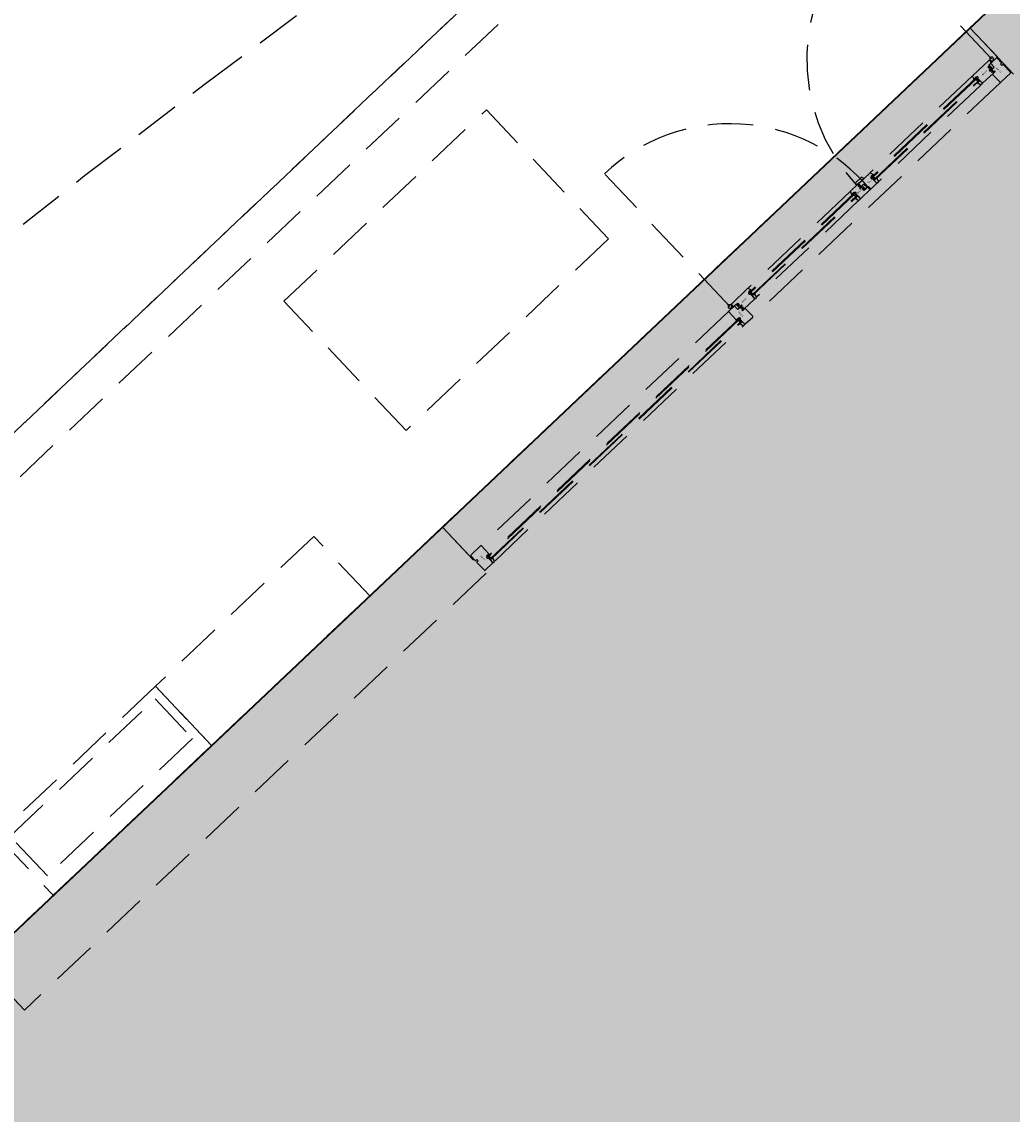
# Model space of a CAD drawing. Header units: metres. Extents: x 104098 to 104607, y 427853 to 428230.
# Tile 125 of 147: x 104275.18 to 104280.64, y 428138.28 to 428144.3. Entities that reach past the tile are written whole.
import ezdxf

# ---------------------------------------------------------------- set-up
doc = ezdxf.new("R2010")
doc.units = ezdxf.units.M
doc.linetypes.add('DASHED2', pattern=[0.375, 0.25, -0.125])
doc.layers.add('N-WE-OG-BEBOUWING-G_School', color=7, linetype='Continuous', lineweight=35)
doc.layers.add('N-WE-VH-VERHARDING-AP_BEBOUWING', color=7, linetype='Continuous', true_color=0xcfcfcf)
doc.styles.add('1_020-25', font='arial.ttf', dxfattribs={"height": 100})

# ---------------------------------------------------------------- blocks, each defined once
blk = doc.blocks.new('school2')
at = {"color": 252, "linetype": 'DASHED2'}
for p, q in [((108002.6725, 456619.6082), (108003.4758, 456619.5365)), ((108003.4758, 456619.5365), (108004.3085, 456619.447)), ((108004.3085, 456619.447), (108005.1518, 456619.3488)), ((108009.678, 456618.7761), (107990.828, 456618.7761)), ((107990.828, 456618.7761), (108009.678, 456618.7761)), ((107990.828, 456618.7761), (108009.678, 456618.7761)), ((107990.828, 456618.7761), (108009.678, 456618.7761)), ((107990.828, 456618.5761), (108009.678, 456618.5761)), ((107990.828, 456618.5761), (108009.678, 456618.5761)), ((108003.7987, 456618.2797), (108005.3333, 456618.2797)), ((108003.7987, 456617.3009), (108003.7987, 456618.2797)), ((108005.3333, 456618.2797), (108005.3333, 456617.3009)), ((108005.5635, 456616.5704), (108005.5635, 456617.5768)), ((108007.5475, 456616.5704), (108007.5475, 456617.5879)), ((108005.3333, 456617.3009), (108003.7987, 456617.3009)), ((108001.828, 456617.2261), (108000.628, 456617.2261)), ((108000.628, 456617.2261), (108000.628, 456616.7761)), ((108001.828, 456616.7761), (108001.828, 456617.2261)), ((108003.028, 456617.2261), (108001.828, 456617.2261)), ((108001.828, 456617.2261), (108001.828, 456616.7761)), ((108003.028, 456616.7761), (108003.028, 456617.2261)), ((108000.678, 456617.1761), (108001.778, 456617.1761)), ((108000.678, 456616.8761), (108000.678, 456617.1761)), ((108001.778, 456617.1761), (108001.778, 456616.8761)), ((108001.778, 456616.8761), (108000.678, 456616.8761)), ((108009.678, 456616.7761), (107986.478, 456616.7761)), ((108009.678, 456616.7761), (107986.478, 456616.7761)), ((108009.678, 456616.7761), (107986.478, 456616.7761)), ((108009.678, 456616.7761), (107986.478, 456616.7761)), ((108009.678, 456616.7761), (107986.478, 456616.7761)), ((108009.678, 456616.7761), (107986.478, 456616.7761)), ((107986.478, 456616.7761), (108009.678, 456616.7761)), ((107988.828, 456616.7761), (108009.678, 456616.7761)), ((108000.078, 456616.4261), (108000.078, 456616.7761)), ((108000.078, 456616.7761), (108003.578, 456616.7761)), ((108000.628, 456616.7761), (108001.828, 456616.7761)), ((108001.828, 456616.7761), (108003.028, 456616.7761)), ((108003.578, 456616.5561), (108003.578, 456616.7761)), ((108003.578, 456616.7761), (108007.578, 456616.7761)), ((108003.578, 456616.7761), (108003.578, 456616.4261)), ((108007.578, 456616.7761), (108007.578, 456616.5561)), ((108007.578, 456616.4261), (108007.578, 456616.7761)), ((108007.578, 456616.7761), (108009.678, 456616.7761)), ((108003.583, 456616.5177), (108003.583, 456616.5531)), ((108003.583, 456616.5531), (108003.583, 456616.5531)), ((108003.583, 456616.5531), (108003.583, 456616.5531)), ((108003.583, 456616.5531), (108003.583, 456616.5531)), ((108003.583, 456616.5531), (108003.583, 456616.5531)), ((108003.583, 456616.5531), (108003.583, 456616.5531)), ((108003.583, 456616.5531), (108003.583, 456616.5531)), ((108003.586, 456616.5561), (108003.66, 456616.5561)), ((108005.538, 456616.5561), (108003.663, 456616.5561)), ((108003.663, 456616.5531), (108003.663, 456616.4936)), ((108005.538, 456616.5531), (108005.538, 456616.4936)), ((108005.582, 456616.5561), (108005.541, 456616.5561)), ((108005.5591, 456616.5561), (108005.5591, 456616.5615)), ((108005.562, 456616.5605), (108005.5749, 456616.5577)), ((108005.5679, 456616.5592), (108005.5679, 456616.5561)), ((108005.5749, 456616.5612), (108005.5694, 456616.5624)), ((108005.5771, 456616.5574), (108005.578, 456616.5574)), ((108005.578, 456616.5608), (108005.5778, 456616.5608)), ((108005.578, 456616.5719), (108005.578, 456616.5576)), ((108005.5795, 456616.5561), (108005.596, 456616.5561)), ((108005.7018, 456616.5749), (108005.581, 456616.5749)), ((108005.584, 456616.5281), (108005.584, 456616.5541)), ((108005.596, 456616.5561), (108005.596, 456616.5551)), ((108005.596, 456616.5551), (108005.5985, 456616.5551)), ((108005.5965, 456616.539), (108005.5965, 456616.555)), ((108005.5965, 456616.555), (108005.5985, 456616.555)), ((108005.5985, 456616.5551), (108005.5985, 456616.5531)), ((108005.5985, 456616.555), (108005.5985, 456616.552)), ((108005.5985, 456616.5531), (108005.6078, 456616.5531)), ((108005.5985, 456616.552), (108005.6015, 456616.552)), ((108005.6015, 456616.552), (108005.6015, 456616.542)), ((108005.6078, 456616.5531), (108005.6078, 456616.5408)), ((108005.692, 456616.5546), (108005.692, 456616.5569)), ((108005.692, 456616.5569), (108005.7086, 456616.5569)), ((108005.696, 456616.5529), (108005.696, 456616.5569)), ((108005.696, 456616.5569), (108005.705, 456616.5569)), ((108005.705, 456616.5529), (108005.696, 456616.5529)), ((108006.489, 456616.5529), (108005.696, 456616.5529)), ((108005.696, 456616.5529), (108005.696, 456616.5289)), ((108006.489, 456616.5479), (108005.696, 456616.5479)), ((108005.703, 456616.5329), (108005.703, 456616.5479)), ((108005.71, 456616.5584), (108005.7047, 456616.573)), ((108005.705, 456616.5569), (108005.705, 456616.5529)), ((108006.4791, 456616.5749), (108005.7058, 456616.5749)), ((108005.7086, 456616.5569), (108005.71, 456616.5584)), ((108006.4803, 456616.573), (108006.475, 456616.5584)), ((108006.475, 456616.5584), (108006.4764, 456616.5569)), ((108006.4764, 456616.5569), (108006.493, 456616.5569)), ((108006.489, 456616.5569), (108006.48, 456616.5569)), ((108006.48, 456616.5569), (108006.48, 456616.5529)), ((108006.48, 456616.5529), (108006.489, 456616.5529)), ((108006.482, 456616.5329), (108006.482, 456616.5479)), ((108006.536, 456616.5749), (108006.4831, 456616.5749)), ((108006.489, 456616.5529), (108006.489, 456616.5569)), ((108006.489, 456616.5289), (108006.489, 456616.5529)), ((108006.493, 456616.5569), (108006.493, 456616.5546)), ((108006.5295, 456616.5487), (108006.5295, 456616.5537)), ((108006.5295, 456616.5537), (108006.538, 456616.5537)), ((108006.5485, 456616.5487), (108006.5295, 456616.5487)), ((108006.5333, 456616.5892), (108006.53, 456616.5769)), ((108006.53, 456616.5769), (108006.5475, 456616.5769)), ((108006.5318, 456616.5532), (108006.53, 456616.5496)), ((108006.53, 456616.5496), (108006.53, 456616.549)), ((108006.53, 456616.549), (108006.53, 456616.549)), ((108006.53, 456616.549), (108006.53, 456616.5489)), ((108006.53, 456616.5489), (108006.53, 456616.5489)), ((108006.53, 456616.5489), (108006.53, 456616.5488)), ((108006.53, 456616.5488), (108006.5301, 456616.5488)), ((108006.5301, 456616.5488), (108006.5301, 456616.5488)), ((108006.5301, 456616.5488), (108006.5302, 456616.5488)), ((108006.5302, 456616.5488), (108006.5302, 456616.5487)), ((108006.5302, 456616.5487), (108006.5303, 456616.5487)), ((108006.5303, 456616.5487), (108006.5477, 456616.5487)), ((108006.5311, 456616.5496), (108006.5322, 456616.5526)), ((108006.534, 456616.5496), (108006.5311, 456616.5496)), ((108006.5328, 456616.5537), (108006.5318, 456616.5532)), ((108006.5322, 456616.5526), (108006.533, 456616.5531)), ((108006.5344, 456616.5537), (108006.5328, 456616.5537)), ((108006.533, 456616.5644), (108006.5372, 456616.5655)), ((108006.533, 456616.5601), (108006.533, 456616.5644)), ((108006.5372, 456616.5589), (108006.533, 456616.5601)), ((108006.533, 456616.5531), (108006.5337, 456616.5531)), ((108006.5337, 456616.5531), (108006.5344, 456616.5532)), ((108006.5341, 456616.5505), (108006.534, 456616.5504)), ((108006.534, 456616.5504), (108006.534, 456616.5504)), ((108006.534, 456616.5504), (108006.534, 456616.5503)), ((108006.534, 456616.5503), (108006.534, 456616.5502)), ((108006.534, 456616.5502), (108006.534, 456616.5496)), ((108006.5342, 456616.5506), (108006.5341, 456616.5505)), ((108006.5341, 456616.5505), (108006.5341, 456616.5505)), ((108006.5343, 456616.5506), (108006.5342, 456616.5506)), ((108006.5342, 456616.5506), (108006.5342, 456616.5506)), ((108006.5787, 456616.5899), (108006.5343, 456616.5899)), ((108006.538, 456616.5515), (108006.5343, 456616.5506)), ((108006.5346, 456616.5535), (108006.5344, 456616.5537)), ((108006.5344, 456616.5532), (108006.5346, 456616.5534)), ((108006.5346, 456616.5534), (108006.5346, 456616.5535)), ((108006.535, 456616.55), (108006.5401, 456616.5512)), ((108006.535, 456616.5496), (108006.535, 456616.55)), ((108006.5401, 456616.5496), (108006.535, 456616.5496)), ((108006.538, 456616.5665), (108006.538, 456616.5729)), ((108006.538, 456616.5537), (108006.538, 456616.558)), ((108006.5381, 456616.5553), (108006.538, 456616.5553)), ((108006.538, 456616.5553), (108006.538, 456616.5552)), ((108006.538, 456616.5552), (108006.538, 456616.5552)), ((108006.538, 456616.5552), (108006.538, 456616.5551)), ((108006.538, 456616.5551), (108006.538, 456616.5551)), ((108006.538, 456616.5551), (108006.538, 456616.5515)), ((108006.5382, 456616.5554), (108006.5381, 456616.5553)), ((108006.5381, 456616.5553), (108006.5381, 456616.5553)), ((108006.5383, 456616.5554), (108006.5382, 456616.5554)), ((108006.5382, 456616.5554), (108006.5382, 456616.5554)), ((108006.5385, 456616.5554), (108006.5383, 456616.5554)), ((108006.5386, 456616.5554), (108006.5385, 456616.5554)), ((108006.5385, 456616.5554), (108006.5385, 456616.5554)), ((108006.5386, 456616.5553), (108006.5386, 456616.5554)), ((108006.5387, 456616.5553), (108006.5386, 456616.5553)), ((108006.5387, 456616.5552), (108006.5387, 456616.5553)), ((108006.5387, 456616.5553), (108006.5387, 456616.5553)), ((108006.5388, 456616.5552), (108006.5387, 456616.5552)), ((108006.5388, 456616.5551), (108006.5388, 456616.5552)), ((108006.5388, 456616.5517), (108006.5388, 456616.5551)), ((108006.5388, 456616.5551), (108006.5388, 456616.5551)), ((108006.539, 456616.5537), (108006.5388, 456616.5535)), ((108006.5388, 456616.5535), (108006.5388, 456616.5528)), ((108006.5388, 456616.5528), (108006.5398, 456616.5519)), ((108006.5398, 456616.5519), (108006.5388, 456616.5517)), ((108006.5407, 456616.5537), (108006.539, 456616.5537)), ((108006.5397, 456616.553), (108006.5407, 456616.5531)), ((108006.5406, 456616.5521), (108006.5397, 456616.553)), ((108006.5401, 456616.5512), (108006.5401, 456616.5496)), ((108006.5429, 456616.5526), (108006.5406, 456616.5521)), ((108006.544, 456616.5533), (108006.5407, 456616.5537)), ((108006.5407, 456616.5531), (108006.5436, 456616.5527)), ((108006.5409, 456616.5513), (108006.5429, 456616.5518)), ((108006.5409, 456616.5496), (108006.5409, 456616.5513)), ((108006.5434, 456616.5496), (108006.5409, 456616.5496)), ((108006.5431, 456616.5527), (108006.5429, 456616.5526)), ((108006.5429, 456616.5518), (108006.543, 456616.5518)), ((108006.543, 456616.5554), (108006.543, 456616.5729)), ((108006.543, 456616.5518), (108006.543, 456616.5518)), ((108006.543, 456616.5518), (108006.5431, 456616.5518)), ((108006.5433, 456616.5527), (108006.5431, 456616.5527)), ((108006.5431, 456616.5518), (108006.5432, 456616.5518)), ((108006.5432, 456616.5518), (108006.5432, 456616.5517)), ((108006.5432, 456616.5517), (108006.5433, 456616.5517)), ((108006.5435, 456616.5526), (108006.5433, 456616.5527)), ((108006.5433, 456616.5517), (108006.5433, 456616.5516)), ((108006.5433, 456616.5516), (108006.5434, 456616.5516)), ((108006.5434, 456616.5516), (108006.5434, 456616.5515)), ((108006.5434, 456616.5515), (108006.5434, 456616.5514)), ((108006.5434, 456616.5514), (108006.5434, 456616.5496)), ((108006.5436, 456616.5526), (108006.5435, 456616.5526)), ((108006.5436, 456616.5527), (108006.5452, 456616.552)), ((108006.5438, 456616.5525), (108006.5436, 456616.5526)), ((108006.5439, 456616.5523), (108006.5438, 456616.5525)), ((108006.544, 456616.5522), (108006.5439, 456616.5523)), ((108006.5453, 456616.5527), (108006.544, 456616.5533)), ((108006.5441, 456616.552), (108006.544, 456616.5522)), ((108006.5442, 456616.5519), (108006.5441, 456616.552)), ((108006.5442, 456616.5517), (108006.5442, 456616.5519)), ((108006.5442, 456616.5496), (108006.5442, 456616.5517)), ((108006.5472, 456616.5496), (108006.5442, 456616.5496)), ((108006.561, 456616.5539), (108006.5445, 456616.5539)), ((108006.545, 456616.5749), (108006.6278, 456616.5749)), ((108006.5451, 456616.5537), (108006.545, 456616.5536)), ((108006.545, 456616.5536), (108006.545, 456616.5536)), ((108006.545, 456616.5536), (108006.545, 456616.5535)), ((108006.545, 456616.5535), (108006.545, 456616.5535)), ((108006.545, 456616.5535), (108006.545, 456616.5534)), ((108006.545, 456616.5534), (108006.545, 456616.5532)), ((108006.545, 456616.5532), (108006.545, 456616.5532)), ((108006.545, 456616.5532), (108006.545, 456616.5531)), ((108006.545, 456616.5531), (108006.545, 456616.5531)), ((108006.545, 456616.5531), (108006.545, 456616.553)), ((108006.545, 456616.553), (108006.5451, 456616.553)), ((108006.5451, 456616.5517), (108006.545, 456616.5514)), ((108006.545, 456616.5514), (108006.545, 456616.5509)), ((108006.545, 456616.5509), (108006.5453, 456616.5506)), ((108006.5452, 456616.5537), (108006.5451, 456616.5537)), ((108006.5451, 456616.5537), (108006.5451, 456616.5537)), ((108006.5451, 456616.553), (108006.5451, 456616.553)), ((108006.5451, 456616.553), (108006.5452, 456616.553)), ((108006.5472, 456616.5527), (108006.5451, 456616.5517)), ((108006.5453, 456616.5537), (108006.5452, 456616.5537)), ((108006.5452, 456616.5537), (108006.5452, 456616.5537)), ((108006.5452, 456616.553), (108006.5452, 456616.5529)), ((108006.5452, 456616.5529), (108006.5453, 456616.5529)), ((108006.5452, 456616.552), (108006.5455, 456616.552)), ((108006.5477, 456616.5537), (108006.5453, 456616.5537)), ((108006.5453, 456616.5529), (108006.5457, 456616.5529)), ((108006.5457, 456616.5527), (108006.5453, 456616.5527)), ((108006.5453, 456616.5506), (108006.5472, 456616.55)), ((108006.5455, 456616.552), (108006.5462, 456616.5523)), ((108006.5457, 456616.5529), (108006.5457, 456616.5527)), ((108006.5458, 456616.5514), (108006.5478, 456616.5524)), ((108006.5458, 456616.5511), (108006.5458, 456616.5514)), ((108006.5478, 456616.5504), (108006.5458, 456616.5511)), ((108006.5462, 456616.5523), (108006.5463, 456616.5524)), ((108006.5463, 456616.5524), (108006.5463, 456616.5529)), ((108006.5463, 456616.5529), (108006.5472, 456616.5529)), ((108006.5472, 456616.5529), (108006.5472, 456616.5527)), ((108006.5472, 456616.55), (108006.5472, 456616.5496)), ((108006.5475, 456616.5769), (108006.5475, 456616.5749)), ((108006.5475, 456616.5749), (108006.5825, 456616.5749)), ((108006.5825, 456616.5749), (108006.5475, 456616.5749)), ((108006.5475, 456616.5749), (108006.5825, 456616.5749)), ((108006.5478, 456616.5537), (108006.5477, 456616.5537)), ((108006.5477, 456616.5537), (108006.5477, 456616.5537)), ((108006.5477, 456616.5487), (108006.5478, 456616.5488)), ((108006.5477, 456616.5487), (108006.5477, 456616.5487)), ((108006.5479, 456616.5537), (108006.5478, 456616.5537)), ((108006.5478, 456616.5537), (108006.5478, 456616.5537)), ((108006.5478, 456616.5524), (108006.5479, 456616.5524)), ((108006.5479, 456616.5504), (108006.5478, 456616.5504)), ((108006.5478, 456616.5504), (108006.5478, 456616.5504)), ((108006.5478, 456616.5488), (108006.5478, 456616.5488)), ((108006.5478, 456616.5488), (108006.5479, 456616.5488)), ((108006.5479, 456616.5536), (108006.5479, 456616.5537)), ((108006.548, 456616.5535), (108006.5479, 456616.5536)), ((108006.5479, 456616.5536), (108006.5479, 456616.5536)), ((108006.5479, 456616.5525), (108006.548, 456616.5526)), ((108006.5479, 456616.5524), (108006.5479, 456616.5525)), ((108006.5479, 456616.5525), (108006.5479, 456616.5525)), ((108006.5479, 456616.5503), (108006.5479, 456616.5504)), ((108006.548, 456616.5502), (108006.5479, 456616.5503)), ((108006.5479, 456616.5503), (108006.5479, 456616.5503)), ((108006.5479, 456616.5488), (108006.5479, 456616.5489)), ((108006.5479, 456616.5489), (108006.548, 456616.5489)), ((108006.5479, 456616.5488), (108006.5479, 456616.5488)), ((108006.548, 456616.5534), (108006.548, 456616.5535)), ((108006.548, 456616.5535), (108006.548, 456616.5535)), ((108006.548, 456616.5527), (108006.548, 456616.5534)), ((108006.548, 456616.5526), (108006.548, 456616.5527)), ((108006.548, 456616.5526), (108006.548, 456616.5526)), ((108006.548, 456616.5501), (108006.548, 456616.5502)), ((108006.548, 456616.5502), (108006.548, 456616.5502)), ((108006.548, 456616.549), (108006.548, 456616.5501)), ((108006.548, 456616.5489), (108006.548, 456616.549)), ((108006.548, 456616.549), (108006.548, 456616.549)), ((108006.55, 456616.543), (108006.55, 456616.5472)), ((108006.561, 456616.5408), (108006.561, 456616.5539)), ((108006.5832, 456616.5759), (108006.5797, 456616.5892)), ((108006.5825, 456616.5749), (108006.5832, 456616.5759)), ((108006.6346, 456616.5569), (108006.618, 456616.5569)), ((108006.618, 456616.5569), (108006.618, 456616.5546)), ((108006.622, 456616.5529), (108006.622, 456616.5569)), ((108006.622, 456616.5569), (108006.631, 456616.5569)), ((108006.631, 456616.5529), (108006.622, 456616.5529)), ((108007.415, 456616.5529), (108006.622, 456616.5529)), ((108006.622, 456616.5529), (108006.622, 456616.5289)), ((108007.415, 456616.5479), (108006.622, 456616.5479)), ((108006.629, 456616.5329), (108006.629, 456616.5479)), ((108006.6307, 456616.573), (108006.636, 456616.5584)), ((108006.631, 456616.5569), (108006.631, 456616.5529)), ((108007.4051, 456616.5749), (108006.6318, 456616.5749)), ((108006.636, 456616.5584), (108006.6346, 456616.5569)), ((108007.401, 456616.5584), (108007.4063, 456616.573)), ((108007.4024, 456616.5569), (108007.401, 456616.5584)), ((108007.419, 456616.5569), (108007.4024, 456616.5569)), ((108007.415, 456616.5569), (108007.406, 456616.5569)), ((108007.406, 456616.5569), (108007.406, 456616.5529)), ((108007.406, 456616.5529), (108007.415, 456616.5529)), ((108007.408, 456616.5329), (108007.408, 456616.5479)), ((108007.4091, 456616.5749), (108007.53, 456616.5749)), ((108007.415, 456616.5529), (108007.415, 456616.5569)), ((108007.415, 456616.5289), (108007.415, 456616.5529)), ((108007.419, 456616.5546), (108007.419, 456616.5569)), ((108007.5125, 456616.5531), (108007.5032, 456616.5531)), ((108007.5032, 456616.5531), (108007.5032, 456616.5408)), ((108007.5125, 456616.552), (108007.5095, 456616.552)), ((108007.5095, 456616.552), (108007.5095, 456616.542)), ((108007.515, 456616.5551), (108007.5125, 456616.5551)), ((108007.5125, 456616.5551), (108007.5125, 456616.5531)), ((108007.5145, 456616.555), (108007.5125, 456616.555)), ((108007.5125, 456616.555), (108007.5125, 456616.552)), ((108007.5145, 456616.539), (108007.5145, 456616.555)), ((108007.5315, 456616.5561), (108007.515, 456616.5561)), ((108007.515, 456616.5561), (108007.515, 456616.5551)), ((108007.527, 456616.5281), (108007.527, 456616.5541)), ((108007.529, 456616.5561), (108007.57, 456616.5561)), ((108007.533, 456616.5719), (108007.533, 456616.5576)), ((108007.533, 456616.5608), (108007.5331, 456616.5608)), ((108007.5339, 456616.5574), (108007.533, 456616.5574)), ((108007.536, 456616.5612), (108007.5416, 456616.5624)), ((108007.549, 456616.5605), (108007.5361, 456616.5577)), ((108007.5431, 456616.5592), (108007.5431, 456616.5561)), ((108007.5519, 456616.5561), (108007.5519, 456616.5615)), ((108007.573, 456616.5531), (108007.573, 456616.5177)), ((108003.583, 456616.4451), (108003.583, 456616.5045)), ((108003.593, 456616.5162), (108003.5845, 456616.5162)), ((108003.5845, 456616.506), (108003.593, 456616.506)), ((108003.593, 456616.506), (108003.593, 456616.5162)), ((108003.6616, 456616.4921), (108003.645, 456616.4921)), ((108003.645, 456616.4921), (108003.645, 456616.4898)), ((108003.649, 456616.4881), (108003.649, 456616.4921)), ((108003.649, 456616.4921), (108003.658, 456616.4921)), ((108003.658, 456616.4881), (108003.649, 456616.4881)), ((108005.552, 456616.4881), (108003.649, 456616.4881)), ((108003.649, 456616.4881), (108003.649, 456616.4641)), ((108003.658, 456616.4921), (108003.658, 456616.4881)), ((108003.663, 456616.4936), (108003.6616, 456616.4921)), ((108005.538, 456616.4936), (108005.5394, 456616.4921)), ((108005.5394, 456616.4921), (108005.556, 456616.4921)), ((108005.552, 456616.4921), (108005.543, 456616.4921)), ((108005.543, 456616.4921), (108005.543, 456616.4881)), ((108005.543, 456616.4881), (108005.552, 456616.4881)), ((108005.552, 456616.4881), (108005.552, 456616.4921)), ((108005.552, 456616.4641), (108005.552, 456616.4881)), ((108005.556, 456616.4921), (108005.556, 456616.4898)), ((108005.6015, 456616.5281), (108005.584, 456616.5281)), ((108005.5985, 456616.5388), (108005.596, 456616.5388)), ((108005.596, 456616.5388), (108005.596, 456616.5346)), ((108005.5985, 456616.539), (108005.5965, 456616.539)), ((108005.597, 456616.5101), (108005.6022, 456616.5115)), ((108005.597, 456616.5061), (108005.597, 456616.5101)), ((108005.6165, 456616.5061), (108005.597, 456616.5061)), ((108005.5975, 456616.5331), (108005.6165, 456616.5331)), ((108005.5981, 456616.5331), (108005.598, 456616.533)), ((108005.598, 456616.533), (108005.598, 456616.533)), ((108005.598, 456616.533), (108005.598, 456616.5329)), ((108005.598, 456616.5329), (108005.598, 456616.5329)), ((108005.598, 456616.5329), (108005.598, 456616.5328)), ((108005.598, 456616.5328), (108005.598, 456616.5317)), ((108005.598, 456616.5317), (108005.598, 456616.5317)), ((108005.598, 456616.5317), (108005.598, 456616.5316)), ((108005.598, 456616.5316), (108005.598, 456616.5316)), ((108005.598, 456616.5316), (108005.5981, 456616.5316)), ((108005.598, 456616.5294), (108005.598, 456616.5293)), ((108005.5981, 456616.5294), (108005.598, 456616.5294)), ((108005.598, 456616.5293), (108005.598, 456616.5293)), ((108005.598, 456616.5293), (108005.598, 456616.5292)), ((108005.598, 456616.5292), (108005.598, 456616.5284)), ((108005.598, 456616.5284), (108005.598, 456616.5284)), ((108005.598, 456616.5284), (108005.598, 456616.5283)), ((108005.598, 456616.5283), (108005.598, 456616.5283)), ((108005.598, 456616.5283), (108005.598, 456616.5282)), ((108005.598, 456616.5282), (108005.5981, 456616.5282)), ((108005.5982, 456616.5331), (108005.5981, 456616.5331)), ((108005.5981, 456616.5331), (108005.5981, 456616.5331)), ((108005.5981, 456616.5316), (108005.5981, 456616.5315)), ((108005.5981, 456616.5315), (108005.5981, 456616.5315)), ((108005.5981, 456616.5315), (108005.5982, 456616.5315)), ((108005.6002, 456616.5305), (108005.5981, 456616.5295)), ((108005.5981, 456616.5295), (108005.5981, 456616.5294)), ((108005.5981, 456616.5294), (108005.5981, 456616.5294)), ((108005.5981, 456616.5282), (108005.5981, 456616.5282)), ((108005.5981, 456616.5282), (108005.5982, 456616.5282)), ((108005.5983, 456616.5331), (108005.5982, 456616.5331)), ((108005.5982, 456616.5331), (108005.5982, 456616.5331)), ((108005.5982, 456616.5315), (108005.6002, 456616.5308)), ((108005.5982, 456616.5282), (108005.5982, 456616.5281)), ((108005.5982, 456616.5281), (108005.5983, 456616.5281)), ((108005.6157, 456616.5331), (108005.5983, 456616.5331)), ((108005.5983, 456616.5281), (108005.6007, 456616.5281)), ((108005.6015, 456616.542), (108005.5985, 456616.542)), ((108005.5985, 456616.542), (108005.5985, 456616.539)), ((108005.6078, 456616.5408), (108005.5985, 456616.5408)), ((108005.5985, 456616.5408), (108005.5985, 456616.5388)), ((108005.5988, 456616.5319), (108005.5988, 456616.5322)), ((108005.5988, 456616.5322), (108005.6018, 456616.5322)), ((108005.6007, 456616.5313), (108005.5988, 456616.5319)), ((108005.5988, 456616.5291), (108005.6008, 456616.5302)), ((108005.5988, 456616.5289), (108005.5988, 456616.5291)), ((108005.5996, 456616.5289), (108005.5988, 456616.5289)), ((108005.5997, 456616.5296), (108005.5996, 456616.5294)), ((108005.5996, 456616.5294), (108005.5996, 456616.5289)), ((108005.6005, 456616.5299), (108005.5997, 456616.5296)), ((108005.6002, 456616.5308), (108005.6002, 456616.5305)), ((108005.6003, 456616.5289), (108005.6003, 456616.5292)), ((108005.6003, 456616.5292), (108005.6006, 456616.5291)), ((108005.6007, 456616.5289), (108005.6003, 456616.5289)), ((108005.6007, 456616.5299), (108005.6005, 456616.5299)), ((108005.6006, 456616.5291), (108005.602, 456616.5286)), ((108005.6009, 456616.531), (108005.6007, 456616.5313)), ((108005.6023, 456616.5291), (108005.6007, 456616.5299)), ((108005.6008, 456616.5289), (108005.6007, 456616.5289)), ((108005.6007, 456616.5289), (108005.6007, 456616.5289)), ((108005.6007, 456616.5281), (108005.6008, 456616.5282)), ((108005.6007, 456616.5281), (108005.6007, 456616.5281)), ((108005.6008, 456616.5302), (108005.601, 456616.5305)), ((108005.6009, 456616.5289), (108005.6008, 456616.5289)), ((108005.6008, 456616.5289), (108005.6008, 456616.5289)), ((108005.6008, 456616.5282), (108005.6008, 456616.5282)), ((108005.6008, 456616.5282), (108005.6009, 456616.5282)), ((108005.601, 456616.5305), (108005.6009, 456616.531)), ((108005.6009, 456616.5288), (108005.6009, 456616.5289)), ((108005.601, 456616.5287), (108005.6009, 456616.5288)), ((108005.6009, 456616.5288), (108005.6009, 456616.5288)), ((108005.6009, 456616.5282), (108005.6009, 456616.5283)), ((108005.6009, 456616.5283), (108005.601, 456616.5283)), ((108005.6009, 456616.5282), (108005.6009, 456616.5282)), ((108005.601, 456616.5286), (108005.601, 456616.5287)), ((108005.601, 456616.5287), (108005.601, 456616.5287)), ((108005.601, 456616.5284), (108005.601, 456616.5286)), ((108005.601, 456616.5283), (108005.601, 456616.5284)), ((108005.601, 456616.5284), (108005.601, 456616.5284)), ((108005.6018, 456616.5322), (108005.6018, 456616.5302)), ((108005.6018, 456616.5302), (108005.6018, 456616.53)), ((108005.6018, 456616.53), (108005.6018, 456616.5298)), ((108005.6018, 456616.5298), (108005.6019, 456616.5297)), ((108005.6019, 456616.5297), (108005.602, 456616.5295)), ((108005.602, 456616.5295), (108005.6022, 456616.5294)), ((108005.602, 456616.5286), (108005.6053, 456616.5281)), ((108005.6022, 456616.5294), (108005.6023, 456616.5293)), ((108005.6023, 456616.5293), (108005.6025, 456616.5292)), ((108005.6053, 456616.5288), (108005.6023, 456616.5291)), ((108005.6025, 456616.5292), (108005.6026, 456616.5292)), ((108005.6026, 456616.5305), (108005.6026, 456616.5322)), ((108005.6026, 456616.5322), (108005.6051, 456616.5322)), ((108005.6026, 456616.5304), (108005.6026, 456616.5305)), ((108005.6026, 456616.5303), (108005.6026, 456616.5304)), ((108005.6026, 456616.5302), (108005.6026, 456616.5303)), ((108005.6027, 456616.5302), (108005.6026, 456616.5302)), ((108005.6026, 456616.5292), (108005.6028, 456616.5292)), ((108005.6027, 456616.5301), (108005.6027, 456616.5302)), ((108005.6028, 456616.5301), (108005.6027, 456616.5301)), ((108005.6029, 456616.5301), (108005.6028, 456616.5301)), ((108005.6028, 456616.5292), (108005.603, 456616.5292)), ((108005.603, 456616.5301), (108005.6029, 456616.5301)), ((108005.6029, 456616.5301), (108005.6029, 456616.5301)), ((108005.6031, 456616.5301), (108005.603, 456616.5301)), ((108005.603, 456616.5292), (108005.6054, 456616.5298)), ((108005.603, 456616.5125), (108005.603, 456616.5266)), ((108005.6051, 456616.5305), (108005.6031, 456616.5301)), ((108005.6051, 456616.5322), (108005.6051, 456616.5305)), ((108005.6063, 456616.5288), (108005.6053, 456616.5288)), ((108005.6053, 456616.5281), (108005.6069, 456616.5281)), ((108005.6054, 456616.5298), (108005.6063, 456616.5288)), ((108005.6059, 456616.5307), (108005.6059, 456616.5322)), ((108005.6059, 456616.5322), (108005.611, 456616.5322)), ((108005.611, 456616.5319), (108005.6059, 456616.5307)), ((108005.6061, 456616.53), (108005.6072, 456616.5302)), ((108005.6072, 456616.529), (108005.6061, 456616.53)), ((108005.6069, 456616.5281), (108005.6072, 456616.5284)), ((108005.6072, 456616.5302), (108005.6072, 456616.5268)), ((108005.6072, 456616.5284), (108005.6072, 456616.529)), ((108005.6072, 456616.5268), (108005.6072, 456616.5267)), ((108005.6072, 456616.5267), (108005.6072, 456616.5267)), ((108005.6072, 456616.5267), (108005.6072, 456616.5266)), ((108005.6072, 456616.5266), (108005.6073, 456616.5266)), ((108005.6073, 456616.5266), (108005.6073, 456616.5266)), ((108005.6073, 456616.5266), (108005.6073, 456616.5265)), ((108005.6073, 456616.5265), (108005.6074, 456616.5265)), ((108005.6074, 456616.5265), (108005.6074, 456616.5265)), ((108005.6074, 456616.5265), (108005.6075, 456616.5265)), ((108005.6075, 456616.5265), (108005.6077, 456616.5265)), ((108005.6077, 456616.5265), (108005.6077, 456616.5265)), ((108005.6077, 456616.5265), (108005.6078, 456616.5265)), ((108005.6078, 456616.5265), (108005.6079, 456616.5266)), ((108005.6078, 456616.5265), (108005.6078, 456616.5265)), ((108005.6079, 456616.5266), (108005.608, 456616.5267)), ((108005.6079, 456616.5266), (108005.6079, 456616.5266)), ((108005.6079, 456616.5266), (108005.6079, 456616.5266)), ((108005.608, 456616.5304), (108005.6117, 456616.5313)), ((108005.608, 456616.5268), (108005.608, 456616.5304)), ((108005.6165, 456616.5281), (108005.608, 456616.5281)), ((108005.608, 456616.5281), (108005.608, 456616.5239)), ((108005.608, 456616.5267), (108005.608, 456616.5268)), ((108005.608, 456616.5267), (108005.608, 456616.5267)), ((108005.608, 456616.5154), (108005.608, 456616.5089)), ((108005.6087, 456616.5229), (108005.613, 456616.5218)), ((108005.613, 456616.5175), (108005.6087, 456616.5163)), ((108005.61, 456616.5069), (108005.689, 456616.5069)), ((108005.611, 456616.5322), (108005.611, 456616.5319)), ((108005.6116, 456616.5287), (108005.6114, 456616.5285)), ((108005.6114, 456616.5285), (108005.6114, 456616.5283)), ((108005.6114, 456616.5283), (108005.6116, 456616.5281)), ((108005.6123, 456616.5287), (108005.6116, 456616.5287)), ((108005.6116, 456616.5281), (108005.6131, 456616.5281)), ((108005.6117, 456616.5313), (108005.6117, 456616.5313)), ((108005.6117, 456616.5313), (108005.6118, 456616.5313)), ((108005.6118, 456616.5313), (108005.6118, 456616.5314)), ((108005.6118, 456616.5314), (108005.6119, 456616.5314)), ((108005.6119, 456616.5314), (108005.6119, 456616.5315)), ((108005.6119, 456616.5315), (108005.612, 456616.5315)), ((108005.612, 456616.5317), (108005.612, 456616.5322)), ((108005.612, 456616.5322), (108005.6148, 456616.5322)), ((108005.612, 456616.5316), (108005.612, 456616.5317)), ((108005.612, 456616.5315), (108005.612, 456616.5316)), ((108005.6129, 456616.5288), (108005.6123, 456616.5287)), ((108005.6137, 456616.5293), (108005.6129, 456616.5288)), ((108005.613, 456616.5218), (108005.613, 456616.5175)), ((108005.6131, 456616.5281), (108005.6142, 456616.5287)), ((108005.6148, 456616.5322), (108005.6137, 456616.5293)), ((108005.6142, 456616.5287), (108005.616, 456616.5322)), ((108005.6158, 456616.5331), (108005.6157, 456616.5331)), ((108005.6157, 456616.5331), (108005.6157, 456616.5331)), ((108005.6159, 456616.5331), (108005.6158, 456616.5331)), ((108005.6158, 456616.5331), (108005.6158, 456616.5331)), ((108005.6159, 456616.533), (108005.6159, 456616.5331)), ((108005.616, 456616.5329), (108005.6159, 456616.533)), ((108005.6159, 456616.533), (108005.6159, 456616.533)), ((108005.616, 456616.5328), (108005.616, 456616.5329)), ((108005.616, 456616.5329), (108005.616, 456616.5329)), ((108005.616, 456616.5322), (108005.616, 456616.5328)), ((108005.6165, 456616.5331), (108005.6165, 456616.5281)), ((108005.618, 456616.4451), (108005.618, 456616.5046)), ((108005.692, 456616.5099), (108005.692, 456616.5443)), ((108005.706, 456616.5289), (108005.692, 456616.5289)), ((108005.692, 456616.5289), (108005.692, 456616.5099)), ((108005.695, 456616.5069), (108005.704, 456616.5069)), ((108005.696, 456616.5329), (108006.489, 456616.5329)), ((108005.696, 456616.5289), (108006.489, 456616.5289)), ((108005.706, 456616.5249), (108005.706, 456616.5289)), ((108005.7097, 456616.5249), (108005.706, 456616.5249)), ((108005.7069, 456616.5092), (108005.7097, 456616.5249)), ((108006.4769, 456616.5069), (108005.708, 456616.5069)), ((108006.478, 456616.5092), (108006.4753, 456616.5249)), ((108006.4753, 456616.5249), (108006.479, 456616.5249)), ((108006.479, 456616.5249), (108006.479, 456616.5289)), ((108006.479, 456616.5289), (108006.493, 456616.5289)), ((108006.49, 456616.5069), (108006.4809, 456616.5069)), ((108006.493, 456616.5443), (108006.493, 456616.5099)), ((108006.493, 456616.5289), (108006.493, 456616.5099)), ((108006.496, 456616.5069), (108006.565, 456616.5069)), ((108006.5382, 456616.5287), (108006.5382, 456616.541)), ((108006.5382, 456616.541), (108006.5475, 456616.541)), ((108006.5475, 456616.5287), (108006.5382, 456616.5287)), ((108006.5445, 456616.5299), (108006.5445, 456616.5399)), ((108006.5445, 456616.5399), (108006.5475, 456616.5399)), ((108006.5475, 456616.5299), (108006.5445, 456616.5299)), ((108006.5475, 456616.541), (108006.5475, 456616.543)), ((108006.5475, 456616.543), (108006.55, 456616.543)), ((108006.5475, 456616.5399), (108006.5475, 456616.5429)), ((108006.5475, 456616.5429), (108006.5495, 456616.5429)), ((108006.5475, 456616.5269), (108006.5475, 456616.5299)), ((108006.5475, 456616.5267), (108006.5475, 456616.5287)), ((108006.5495, 456616.5269), (108006.5475, 456616.5269)), ((108006.55, 456616.5267), (108006.5475, 456616.5267)), ((108006.5495, 456616.5429), (108006.5495, 456616.5269)), ((108006.55, 456616.5257), (108006.55, 456616.5267)), ((108006.5665, 456616.5257), (108006.55, 456616.5257)), ((108006.565, 456616.5408), (108006.561, 456616.5408)), ((108006.561, 456616.5257), (108006.561, 456616.5327)), ((108006.561, 456616.5327), (108006.561, 456616.5327)), ((108006.561, 456616.5327), (108006.565, 456616.5327)), ((108006.573, 456616.5257), (108006.561, 456616.5257)), ((108006.565, 456616.5327), (108006.565, 456616.5408)), ((108006.568, 456616.5099), (108006.568, 456616.5242)), ((108006.573, 456616.5099), (108006.573, 456616.5257)), ((108006.573, 456616.5257), (108006.573, 456616.5257)), ((108006.615, 456616.5069), (108006.576, 456616.5069)), ((108006.618, 456616.5443), (108006.618, 456616.5099)), ((108006.632, 456616.5289), (108006.618, 456616.5289)), ((108006.618, 456616.5289), (108006.618, 456616.5099)), ((108006.621, 456616.5069), (108006.63, 456616.5069)), ((108006.622, 456616.5329), (108007.415, 456616.5329)), ((108006.622, 456616.5289), (108007.415, 456616.5289)), ((108006.632, 456616.5249), (108006.632, 456616.5289)), ((108006.6357, 456616.5249), (108006.632, 456616.5249)), ((108006.6329, 456616.5092), (108006.6357, 456616.5249)), ((108007.4029, 456616.5069), (108006.634, 456616.5069)), ((108007.404, 456616.5092), (108007.4013, 456616.5249)), ((108007.4013, 456616.5249), (108007.405, 456616.5249)), ((108007.405, 456616.5249), (108007.405, 456616.5289)), ((108007.405, 456616.5289), (108007.419, 456616.5289)), ((108007.416, 456616.5069), (108007.4069, 456616.5069)), ((108007.419, 456616.5099), (108007.419, 456616.5443)), ((108007.419, 456616.5289), (108007.419, 456616.5099)), ((108007.501, 456616.5069), (108007.422, 456616.5069)), ((108007.493, 456616.4451), (108007.493, 456616.5046)), ((108007.5135, 456616.5331), (108007.4945, 456616.5331)), ((108007.4945, 456616.5331), (108007.4945, 456616.5281)), ((108007.4945, 456616.5281), (108007.503, 456616.5281)), ((108007.4945, 456616.5061), (108007.514, 456616.5061)), ((108007.495, 456616.533), (108007.4951, 456616.5331)), ((108007.495, 456616.5329), (108007.495, 456616.533)), ((108007.495, 456616.533), (108007.495, 456616.533)), ((108007.495, 456616.5328), (108007.495, 456616.5329)), ((108007.495, 456616.5329), (108007.495, 456616.5329)), ((108007.495, 456616.5322), (108007.495, 456616.5328)), ((108007.4968, 456616.5287), (108007.495, 456616.5322)), ((108007.4951, 456616.5331), (108007.4951, 456616.5331)), ((108007.4951, 456616.5331), (108007.4952, 456616.5331)), ((108007.4952, 456616.5331), (108007.4952, 456616.5331)), ((108007.4952, 456616.5331), (108007.4953, 456616.5331)), ((108007.4953, 456616.5331), (108007.5127, 456616.5331)), ((108007.499, 456616.5322), (108007.4961, 456616.5322)), ((108007.4961, 456616.5322), (108007.4972, 456616.5293)), ((108007.4978, 456616.5281), (108007.4968, 456616.5287)), ((108007.4972, 456616.5293), (108007.498, 456616.5288)), ((108007.4994, 456616.5281), (108007.4978, 456616.5281)), ((108007.498, 456616.5288), (108007.4987, 456616.5287)), ((108007.5022, 456616.5229), (108007.498, 456616.5218)), ((108007.498, 456616.5218), (108007.498, 456616.5175)), ((108007.498, 456616.5175), (108007.5022, 456616.5163)), ((108007.4987, 456616.5287), (108007.4994, 456616.5287)), ((108007.499, 456616.5317), (108007.499, 456616.5322)), ((108007.499, 456616.5316), (108007.499, 456616.5317)), ((108007.499, 456616.5315), (108007.499, 456616.5316)), ((108007.4991, 456616.5314), (108007.499, 456616.5315)), ((108007.499, 456616.5315), (108007.499, 456616.5315)), ((108007.4992, 456616.5313), (108007.4991, 456616.5314)), ((108007.4991, 456616.5314), (108007.4991, 456616.5314)), ((108007.4993, 456616.5313), (108007.4992, 456616.5313)), ((108007.4992, 456616.5313), (108007.4992, 456616.5313)), ((108007.503, 456616.5304), (108007.4993, 456616.5313)), ((108007.4994, 456616.5287), (108007.4996, 456616.5285)), ((108007.4996, 456616.5283), (108007.4994, 456616.5281)), ((108007.4996, 456616.5285), (108007.4996, 456616.5283)), ((108007.5051, 456616.5322), (108007.5, 456616.5322)), ((108007.5, 456616.5322), (108007.5, 456616.5319)), ((108007.5, 456616.5319), (108007.5051, 456616.5307)), ((108007.503, 456616.5268), (108007.503, 456616.5304)), ((108007.503, 456616.5281), (108007.503, 456616.5239)), ((108007.503, 456616.5267), (108007.503, 456616.5268)), ((108007.503, 456616.5266), (108007.503, 456616.5267)), ((108007.503, 456616.5267), (108007.503, 456616.5267)), ((108007.5031, 456616.5266), (108007.503, 456616.5266)), ((108007.503, 456616.5266), (108007.503, 456616.5266)), ((108007.503, 456616.5154), (108007.503, 456616.5089)), ((108007.5031, 456616.5265), (108007.5031, 456616.5266)), ((108007.5032, 456616.5265), (108007.5031, 456616.5265)), ((108007.5032, 456616.5408), (108007.5125, 456616.5408)), ((108007.5033, 456616.5265), (108007.5032, 456616.5265)), ((108007.5032, 456616.5265), (108007.5032, 456616.5265)), ((108007.5035, 456616.5265), (108007.5033, 456616.5265)), ((108007.5036, 456616.5265), (108007.5035, 456616.5265)), ((108007.5035, 456616.5265), (108007.5035, 456616.5265)), ((108007.5037, 456616.5266), (108007.5036, 456616.5265)), ((108007.5036, 456616.5265), (108007.5036, 456616.5265)), ((108007.5038, 456616.5267), (108007.5037, 456616.5266)), ((108007.5037, 456616.5266), (108007.5037, 456616.5266)), ((108007.5037, 456616.5266), (108007.5037, 456616.5266)), ((108007.5048, 456616.53), (108007.5038, 456616.5302)), ((108007.5038, 456616.5302), (108007.5038, 456616.5268)), ((108007.5038, 456616.529), (108007.5048, 456616.53)), ((108007.5038, 456616.5284), (108007.5038, 456616.529)), ((108007.504, 456616.5281), (108007.5038, 456616.5284)), ((108007.5038, 456616.5268), (108007.5038, 456616.5267)), ((108007.5038, 456616.5267), (108007.5038, 456616.5267)), ((108007.5057, 456616.5281), (108007.504, 456616.5281)), ((108007.5056, 456616.5298), (108007.5047, 456616.5288)), ((108007.5047, 456616.5288), (108007.5057, 456616.5288)), ((108007.5051, 456616.5307), (108007.5051, 456616.5322)), ((108007.5079, 456616.5292), (108007.5056, 456616.5298)), ((108007.5057, 456616.5288), (108007.5086, 456616.5291)), ((108007.509, 456616.5286), (108007.5057, 456616.5281)), ((108007.5084, 456616.5322), (108007.5059, 456616.5322)), ((108007.5059, 456616.5322), (108007.5059, 456616.5305)), ((108007.5059, 456616.5305), (108007.5079, 456616.5301)), ((108007.5079, 456616.5301), (108007.508, 456616.5301)), ((108007.5081, 456616.5292), (108007.5079, 456616.5292)), ((108007.508, 456616.5301), (108007.508, 456616.5301)), ((108007.508, 456616.5301), (108007.5081, 456616.5301)), ((108007.508, 456616.5125), (108007.508, 456616.5266)), ((108007.5081, 456616.5301), (108007.5082, 456616.5301)), ((108007.5083, 456616.5292), (108007.5081, 456616.5292)), ((108007.5082, 456616.5301), (108007.5083, 456616.5302)), ((108007.5082, 456616.5301), (108007.5082, 456616.5301)), ((108007.5083, 456616.5302), (108007.5084, 456616.5303)), ((108007.5083, 456616.5302), (108007.5083, 456616.5302)), ((108007.5085, 456616.5292), (108007.5083, 456616.5292)), ((108007.5084, 456616.5305), (108007.5084, 456616.5322)), ((108007.5084, 456616.5304), (108007.5084, 456616.5305)), ((108007.5084, 456616.5303), (108007.5084, 456616.5304)), ((108007.5086, 456616.5293), (108007.5085, 456616.5292)), ((108007.5086, 456616.5291), (108007.5102, 456616.5299)), ((108007.5088, 456616.5294), (108007.5086, 456616.5293)), ((108007.514, 456616.5101), (108007.5087, 456616.5115)), ((108007.5089, 456616.5295), (108007.5088, 456616.5294)), ((108007.509, 456616.5297), (108007.5089, 456616.5295)), ((108007.5091, 456616.5298), (108007.509, 456616.5297)), ((108007.5103, 456616.5291), (108007.509, 456616.5286)), ((108007.5092, 456616.53), (108007.5091, 456616.5298)), ((108007.5122, 456616.5322), (108007.5092, 456616.5322)), ((108007.5092, 456616.5322), (108007.5092, 456616.5302)), ((108007.5092, 456616.5302), (108007.5092, 456616.53)), ((108007.5095, 456616.542), (108007.5125, 456616.542)), ((108007.5095, 456616.5281), (108007.527, 456616.5281)), ((108007.51, 456616.531), (108007.5103, 456616.5313)), ((108007.51, 456616.5305), (108007.51, 456616.531)), ((108007.5101, 456616.5302), (108007.51, 456616.5305)), ((108007.51, 456616.5288), (108007.5101, 456616.5289)), ((108007.51, 456616.5287), (108007.51, 456616.5288)), ((108007.51, 456616.5288), (108007.51, 456616.5288)), ((108007.51, 456616.5286), (108007.51, 456616.5287)), ((108007.51, 456616.5287), (108007.51, 456616.5287)), ((108007.51, 456616.5284), (108007.51, 456616.5286)), ((108007.51, 456616.5283), (108007.51, 456616.5284)), ((108007.51, 456616.5284), (108007.51, 456616.5284)), ((108007.51, 456616.5282), (108007.51, 456616.5283)), ((108007.51, 456616.5283), (108007.51, 456616.5283)), ((108007.5101, 456616.5282), (108007.51, 456616.5282)), ((108007.5122, 456616.5291), (108007.5101, 456616.5302)), ((108007.5101, 456616.5289), (108007.5101, 456616.5289)), ((108007.5101, 456616.5289), (108007.5102, 456616.5289)), ((108007.5102, 456616.5282), (108007.5101, 456616.5282)), ((108007.5101, 456616.5282), (108007.5101, 456616.5282)), ((108007.5102, 456616.5299), (108007.5105, 456616.5299)), ((108007.5102, 456616.5289), (108007.5102, 456616.5289)), ((108007.5102, 456616.5289), (108007.5103, 456616.5289)), ((108007.5102, 456616.5281), (108007.5102, 456616.5282)), ((108007.5103, 456616.5281), (108007.5102, 456616.5281)), ((108007.5103, 456616.5313), (108007.5122, 456616.5319)), ((108007.5107, 456616.5292), (108007.5103, 456616.5291)), ((108007.5103, 456616.5289), (108007.5107, 456616.5289)), ((108007.5127, 456616.5281), (108007.5103, 456616.5281)), ((108007.5105, 456616.5299), (108007.5112, 456616.5296)), ((108007.5107, 456616.5289), (108007.5107, 456616.5292)), ((108007.5128, 456616.5315), (108007.5108, 456616.5308)), ((108007.5108, 456616.5308), (108007.5108, 456616.5305)), ((108007.5108, 456616.5305), (108007.5128, 456616.5295)), ((108007.5112, 456616.5296), (108007.5113, 456616.5294)), ((108007.5113, 456616.5294), (108007.5113, 456616.5289)), ((108007.5113, 456616.5289), (108007.5122, 456616.5289)), ((108007.5122, 456616.5319), (108007.5122, 456616.5322)), ((108007.5122, 456616.5289), (108007.5122, 456616.5291)), ((108007.5125, 456616.542), (108007.5125, 456616.539)), ((108007.5125, 456616.5408), (108007.5125, 456616.5388)), ((108007.5125, 456616.539), (108007.5145, 456616.539)), ((108007.5125, 456616.5388), (108007.515, 456616.5388)), ((108007.5127, 456616.5331), (108007.5127, 456616.5331)), ((108007.5127, 456616.5331), (108007.5128, 456616.5331)), ((108007.5128, 456616.5282), (108007.5127, 456616.5281)), ((108007.5127, 456616.5281), (108007.5127, 456616.5281)), ((108007.5128, 456616.5331), (108007.5128, 456616.5331)), ((108007.5128, 456616.5331), (108007.5129, 456616.5331)), ((108007.5129, 456616.5315), (108007.5128, 456616.5315)), ((108007.5128, 456616.5315), (108007.5128, 456616.5315)), ((108007.5128, 456616.5295), (108007.5129, 456616.5294)), ((108007.5129, 456616.5282), (108007.5128, 456616.5282)), ((108007.5128, 456616.5282), (108007.5128, 456616.5282)), ((108007.5129, 456616.5331), (108007.5129, 456616.533)), ((108007.5129, 456616.533), (108007.5129, 456616.533)), ((108007.5129, 456616.533), (108007.513, 456616.5329)), ((108007.513, 456616.5316), (108007.5129, 456616.5316)), ((108007.5129, 456616.5316), (108007.5129, 456616.5316)), ((108007.5129, 456616.5316), (108007.5129, 456616.5315)), ((108007.5129, 456616.5294), (108007.513, 456616.5293)), ((108007.5129, 456616.5294), (108007.5129, 456616.5294)), ((108007.5129, 456616.5294), (108007.5129, 456616.5294)), ((108007.513, 456616.5283), (108007.5129, 456616.5283)), ((108007.5129, 456616.5283), (108007.5129, 456616.5282)), ((108007.5129, 456616.5282), (108007.5129, 456616.5282)), ((108007.513, 456616.5329), (108007.513, 456616.5329)), ((108007.513, 456616.5329), (108007.513, 456616.5328)), ((108007.513, 456616.5328), (108007.513, 456616.5317)), ((108007.513, 456616.5317), (108007.513, 456616.5317)), ((108007.513, 456616.5317), (108007.513, 456616.5316)), ((108007.513, 456616.5293), (108007.513, 456616.5293)), ((108007.513, 456616.5293), (108007.513, 456616.5292)), ((108007.513, 456616.5292), (108007.513, 456616.5284)), ((108007.513, 456616.5284), (108007.513, 456616.5284)), ((108007.513, 456616.5284), (108007.513, 456616.5283)), ((108007.514, 456616.5061), (108007.514, 456616.5101)), ((108007.515, 456616.5388), (108007.515, 456616.5346)), ((108007.5715, 456616.5162), (108007.563, 456616.5162)), ((108007.563, 456616.5162), (108007.563, 456616.506)), ((108007.563, 456616.506), (108007.5715, 456616.506)), ((108007.573, 456616.5045), (108007.573, 456616.4451)), ((108003.578, 456616.4261), (108000.078, 456616.4261)), ((108003.642, 456616.4421), (108003.586, 456616.4421)), ((108003.645, 456616.4795), (108003.645, 456616.4541)), ((108003.659, 456616.4641), (108003.645, 456616.4641)), ((108003.645, 456616.4641), (108003.645, 456616.4451)), ((108003.645, 456616.4541), (108003.645, 456616.4501)), ((108003.645, 456616.4501), (108003.645, 456616.4451)), ((108003.648, 456616.4421), (108003.657, 456616.4421)), ((108003.656, 456616.4831), (108003.649, 456616.4831)), ((108003.649, 456616.4641), (108003.649, 456616.4681)), ((108003.649, 456616.4681), (108005.552, 456616.4681)), ((108003.649, 456616.4641), (108005.552, 456616.4641)), ((108005.545, 456616.4831), (108003.656, 456616.4831)), ((108003.656, 456616.4831), (108003.656, 456616.4681)), ((108003.656, 456616.4681), (108003.656, 456616.4831)), ((108003.659, 456616.4601), (108003.659, 456616.4641)), ((108003.6627, 456616.4601), (108003.659, 456616.4601)), ((108003.6599, 456616.4444), (108003.6627, 456616.4601)), ((108003.661, 456616.4421), (108005.5399, 456616.4421)), ((108005.541, 456616.4444), (108005.5383, 456616.4601)), ((108005.5383, 456616.4601), (108005.542, 456616.4601)), ((108005.542, 456616.4601), (108005.542, 456616.4641)), ((108005.542, 456616.4641), (108005.556, 456616.4641)), ((108005.553, 456616.4421), (108005.5439, 456616.4421)), ((108005.552, 456616.4831), (108005.545, 456616.4831)), ((108005.545, 456616.4831), (108005.545, 456616.4681)), ((108005.545, 456616.4681), (108005.545, 456616.4831)), ((108005.552, 456616.4681), (108005.552, 456616.4831)), ((108005.556, 456616.4795), (108005.556, 456616.4451)), ((108005.556, 456616.4641), (108005.556, 456616.4451)), ((108005.559, 456616.4421), (108005.615, 456616.4421)), ((108007.492, 456616.4421), (108005.619, 456616.4421)), ((108007.57, 456616.4421), (108007.496, 456616.4421))]:
    blk.add_line(p, q, dxfattribs=at)
for centre in [(108006.5505, 456616.5751), (108006.5565, 456616.5751), (108006.5625, 456616.5751), (108006.5685, 456616.5751), (108006.5745, 456616.5751), (108006.5805, 456616.5751)]:
    blk.add_circle(centre, 0.001, dxfattribs=at)
for centre, radius, start, end in [((108005.5635, 456616.5704), 1.0063, 356.55328, 90), ((108007.5475, 456616.5704), 1.0175, 90, 179.634), ((108003.586, 456616.5531), 0.003, 90, 180), ((108003.66, 456616.5531), 0.003, 0, 90), ((108005.541, 456616.5531), 0.003, 90, 180), ((108005.5635, 456616.5704), 0.01, 306.34356, 261.46326), ((108005.5778, 456616.5742), 0.0134, 257.45737, 270), ((108005.5771, 456616.5674), 0.01, 257.45737, 270), ((108005.581, 456616.5719), 0.003, 90, 180), ((108005.5795, 456616.5576), 0.0015, 180, 270), ((108005.582, 456616.5541), 0.002, 0, 90), ((108005.692, 456616.5494), 0.00515, 90, 270), ((108005.7018, 456616.5719), 0.003, 20, 90), ((108005.7202, 456616.5633), 0.0113, 205.73711, 245.76963), ((108006.4831, 456616.5719), 0.003, 90, 160), ((108006.493, 456616.5494), 0.00515, 270, 90), ((108006.5343, 456616.5889), 0.001, 90, 165), ((108006.536, 456616.5729), 0.002, 0, 90), ((108006.537, 456616.5665), 0.001, 285, 0), ((108006.537, 456616.558), 0.001, 0, 75), ((108006.545, 456616.5729), 0.002, 90, 180), ((108006.5445, 456616.5554), 0.0015, 180, 270), ((108006.5485, 456616.5472), 0.0015, 0, 90), ((108006.5787, 456616.5889), 0.001, 14.9986, 90.0014), ((108006.5846, 456616.5763), 0.00147, 197.29503, 252.70496), ((108006.618, 456616.5494), 0.00515, 90, 270), ((108006.6278, 456616.5719), 0.003, 20, 90), ((108006.6424, 456616.5587), 0.00647, 183.52123, 243.91606), ((108007.3908, 456616.5633), 0.0113, 294.23037, 334.26289), ((108007.4091, 456616.5719), 0.003, 90, 160), ((108007.419, 456616.5494), 0.00515, 270, 90), ((108007.529, 456616.5541), 0.002, 90, 180), ((108007.53, 456616.5719), 0.003, 0, 90), ((108007.5315, 456616.5576), 0.0015, 270, 0), ((108007.5331, 456616.5742), 0.0134, 270, 282.54263), ((108007.5339, 456616.5674), 0.01, 270, 282.54263), ((108007.5475, 456616.5704), 0.01, 278.53674, 233.65644), ((108007.57, 456616.5531), 0.003, 0, 90), ((108003.5845, 456616.5177), 0.0015, 180, 270), ((108003.5845, 456616.5045), 0.0015, 90, 180), ((108003.645, 456616.4846), 0.00515, 90, 270), ((108003.6694, 456616.4939), 0.00647, 183.52123, 243.91606), ((108005.5315, 456616.4939), 0.00647, 296.08394, 356.47877), ((108005.556, 456616.4846), 0.00515, 270, 90), ((108005.5975, 456616.5346), 0.0015, 180, 270), ((108005.6015, 456616.5266), 0.0015, 0, 90), ((108005.602, 456616.5125), 0.001, 285, 0), ((108005.609, 456616.5239), 0.001, 180, 255), ((108005.609, 456616.5154), 0.001, 105, 180), ((108005.61, 456616.5089), 0.002, 180, 270), ((108005.6165, 456616.5046), 0.0015, 0, 90), ((108005.689, 456616.5099), 0.003, 270, 0), ((108005.695, 456616.5099), 0.003, 180, 270), ((108005.704, 456616.5099), 0.003, 270, 345.12419), ((108005.7195, 456616.5193), 0.0113, 121.51044, 150.02305), ((108006.4654, 456616.5193), 0.0113, 29.97695, 58.48956), ((108006.4809, 456616.5099), 0.003, 194.87581, 270), ((108006.49, 456616.5099), 0.003, 270, 0), ((108006.496, 456616.5099), 0.003, 180, 270), ((108006.565, 456616.5099), 0.003, 270, 0), ((108006.5665, 456616.5242), 0.0015, 0, 90), ((108006.576, 456616.5099), 0.003, 180, 270), ((108006.615, 456616.5099), 0.003, 270, 0), ((108006.621, 456616.5099), 0.003, 180, 270), ((108006.63, 456616.5099), 0.003, 270, 345.12419), ((108006.6455, 456616.5193), 0.0113, 121.51044, 150.02305), ((108007.3914, 456616.5193), 0.0113, 29.97695, 58.48956), ((108007.4069, 456616.5099), 0.003, 194.87581, 270), ((108007.416, 456616.5099), 0.003, 270, 0), ((108007.422, 456616.5099), 0.003, 180, 270), ((108007.4945, 456616.5046), 0.0015, 90, 180), ((108007.501, 456616.5089), 0.002, 270, 0), ((108007.502, 456616.5239), 0.001, 285, 0), ((108007.502, 456616.5154), 0.001, 0, 75), ((108007.5095, 456616.5266), 0.0015, 90, 180), ((108007.509, 456616.5125), 0.001, 180, 255), ((108007.5135, 456616.5346), 0.0015, 270, 0), ((108007.5715, 456616.5177), 0.0015, 270, 0), ((108007.5715, 456616.5045), 0.0015, 0, 90), ((108003.586, 456616.4451), 0.003, 180, 270), ((108003.642, 456616.4451), 0.003, 270, 0), ((108003.648, 456616.4451), 0.003, 180, 270), ((108003.657, 456616.4451), 0.003, 270, 345.12419), ((108003.6725, 456616.4545), 0.0113, 121.51044, 150.02305), ((108005.5284, 456616.4545), 0.0113, 29.97695, 58.48956), ((108005.5439, 456616.4451), 0.003, 194.87581, 270), ((108005.553, 456616.4451), 0.003, 270, 0), ((108005.559, 456616.4451), 0.003, 180, 270), ((108005.615, 456616.4451), 0.003, 270, 0), ((108007.496, 456616.4451), 0.003, 180, 270), ((108007.57, 456616.4451), 0.003, 270, 0)]:
    blk.add_arc(centre, radius, start, end, dxfattribs=at)
at = {"color": 252, "linetype": 'DASHED2', "style": '1_020-25'}
for p in [(108003.619, 456616.5174), (108005.574, 456616.5174), (108007.529, 456616.5174)]:
    blk.add_text('80x114', height=0.008, rotation=270, dxfattribs=at).set_placement(p)
for s, p in [('68x132', (108005.6257, 456616.537)), ('68x93', (108006.5003, 456616.537)), ('68x93', (108006.5803, 456616.537)), ('68x132', (108007.4487, 456616.537))]:
    blk.add_text(s, height=0.008, dxfattribs=at).set_placement(p)

msp = doc.modelspace()

# ---------------------------------------------------------------- hatches: boundary and pattern name
at = {"layer": 'N-WE-VH-VERHARDING-AP_BEBOUWING'}
h = msp.add_hatch(color=256, dxfattribs=at)
h.dxf.hatch_style = 1
h.paths.add_polyline_path([(104238.4307, 428112.824), (104250.5926, 428099.9647), (104267.4482, 428115.9061), (104271.571, 428111.5469), (104277.238, 428116.9065), (104278.2687, 428115.8167), (104295.1242, 428131.7582), (104281.9313, 428145.7077), (104265.0757, 428129.7662), (104266.1064, 428128.6764), (104260.4395, 428123.3167), (104255.286, 428128.7657)])

# ---------------------------------------------------------------- linework, layer by layer
at = {"layer": 'N-WE-OG-BEBOUWING-G_School'}
msp.add_lwpolyline([(104238.4307, 428112.824), (104250.5926, 428099.9647), (104267.4482, 428115.9061), (104271.571, 428111.5469), (104277.238, 428116.9065), (104278.2687, 428115.8167), (104295.1242, 428131.7582), (104281.9313, 428145.7077), (104265.0757, 428129.7662), (104266.1064, 428128.6764), (104260.4395, 428123.3167), (104255.286, 428128.7657)], close=True, dxfattribs=at)

# ---------------------------------------------------------------- block references
at = {"rotation": 43.40342385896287}
msp.add_blockref('school2', (339564.7791, 22181.4821), dxfattribs=at)

doc.saveas('drawing.dxf')
